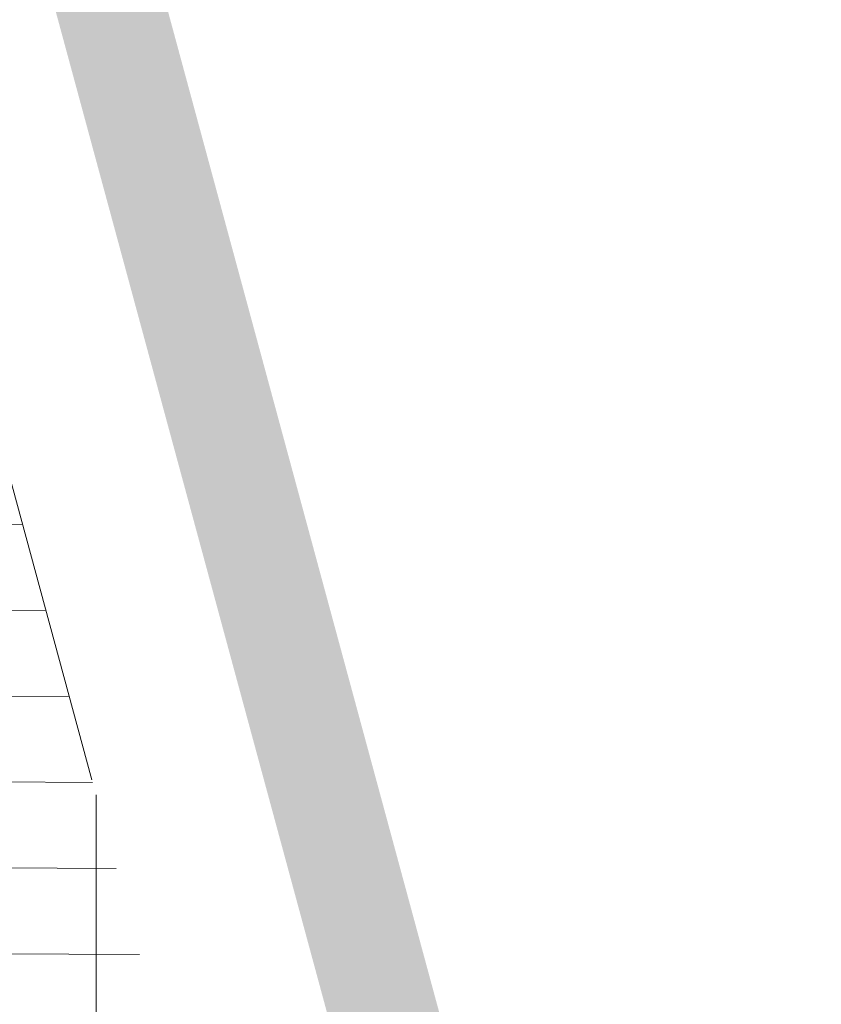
# Model space of a CAD drawing. Header units: metres. Extents: x 6467369 to 7543668, y 5829073 to 6004987.
# Tile 30 of 256: x 7543362.2 to 7543365.16, y 5829590.01 to 5829593.64. Entities that reach past the tile are written whole.
import ezdxf

# ---------------------------------------------------------------- set-up
doc = ezdxf.new("R2010")
doc.units = ezdxf.units.M
for name, pattern in [('1', [0]), ('GDE', [0]), ('HIDDEN', [0.375, 0.25, -0.125]), ('PHANTOM2', [1.25, 0.625, -0.125, 0.125, -0.125, 0.125, -0.125])]:
    doc.linetypes.add(name, pattern=pattern)
for name, color, linetype, lineweight in [('_D-krawędź pobocza', 253, 'HIDDEN', 15), ('_D-kreskowanie jezdni', 254, 'Continuous', 13), ('_D-kreskowanie pobocze', 32, '1', 13), ('_D-kreskowanie zjazd MB', 4, '1', 13), ('_D-linia rozgraniczająca inw.', 6, 'GDE', 18)]:
    doc.layers.add(name, color=color, linetype=linetype, lineweight=lineweight)
pattern_1 = [(0, (0, 0), (0, 0.3175), []), (90, (0, 0), (-0.3175, 1.944126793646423e-17), [])]

msp = doc.modelspace()

# ---------------------------------------------------------------- hatches: boundary and pattern name
at = {"layer": '_D-kreskowanie jezdni', "ltscale": 0.01, "transparency": 33554610}
h = msp.add_hatch(dxfattribs=at)
h.set_pattern_fill('ANSI37', color=256, scale=0.1, angle=45)
h.set_pattern_definition([(90, (0, 0), (-0.3175000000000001, 0), []), (180, (0, 0), (-5.551115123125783e-17, -0.3175), [])])
h.paths.add_polyline_path([(7543286.159759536, 5829849.42901351), (7543281.322915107, 5829848.162152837), (7543322.902057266, 5829689.413944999), (7543322.984831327, 5829689.097926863), (7543323.067655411, 5829688.781785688), (7543323.150546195, 5829688.465525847), (7543323.233520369, 5829688.149151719), (7543323.316594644, 5829687.8326677), (7543323.399785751, 5829687.516078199), (7543323.483110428, 5829687.199387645), (7543323.566585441, 5829686.882600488), (7543323.650227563, 5829686.565721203), (7543323.734053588, 5829686.248754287), (7543323.818080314, 5829685.931704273), (7543323.902324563, 5829685.614575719), (7543323.986803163, 5829685.297373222), (7543324.071532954, 5829684.980101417), (7543324.156530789, 5829684.662764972), (7543324.241813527, 5829684.345368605), (7543324.327398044, 5829684.027917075), (7543324.413301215, 5829683.710415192), (7543324.49953993, 5829683.392867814), (7543324.58613108, 5829683.075279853), (7543324.673091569, 5829682.757656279), (7543324.760438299, 5829682.440002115), (7543324.84818818, 5829682.122322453), (7543324.936358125, 5829681.804622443), (7543325.024965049, 5829681.486907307), (7543325.11402587, 5829681.169182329), (7543325.203557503, 5829680.851452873), (7543325.293576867, 5829680.533724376), (7543325.38410088, 5829680.216002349), (7543325.474087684, 5829679.901987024, 0.01534279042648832), (7543329.270376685, 5829668.071423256), (7543329.271548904, 5829668.068113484), (7543329.382377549, 5829667.756752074), (7543329.493637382, 5829667.445684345), (7543329.605311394, 5829667.134905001), (7543329.717382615, 5829666.824408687), (7543329.829834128, 5829666.514189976), (7543329.942649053, 5829666.204243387), (7543330.055810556, 5829665.894563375), (7543330.169301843, 5829665.585144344), (7543330.28310616, 5829665.27598064), (7543330.397206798, 5829664.967066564), (7543330.51158708, 5829664.658396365), (7543330.626230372, 5829664.349964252), (7543330.741120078, 5829664.041764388), (7543330.856239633, 5829663.733790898), (7543330.971572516, 5829663.42603787), (7543331.087102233, 5829663.118499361), (7543331.202812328, 5829662.81116939), (7543331.318686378, 5829662.504041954), (7543331.434707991, 5829662.19711102), (7543331.550860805, 5829661.890370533), (7543331.66712849, 5829661.583814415), (7543331.783494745, 5829661.277436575), (7543331.899943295, 5829660.9712309), (7543332.016457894, 5829660.665191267), (7543332.133022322, 5829660.359311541), (7543332.249620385, 5829660.053585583), (7543332.366235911, 5829659.748007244), (7543332.482852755, 5829659.442570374), (7543332.599454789, 5829659.137268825), (7543332.716025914, 5829658.832096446), (7543344.43103213, 5829628.164105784), (7543344.523107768, 5829627.923063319), (7543344.615151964, 5829627.682083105), (7543344.707158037, 5829627.441162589), (7543344.79911931, 5829627.200299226), (7543344.89102911, 5829626.959490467), (7543344.982880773, 5829626.718733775), (7543345.074667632, 5829626.478026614), (7543345.166383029, 5829626.237366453), (7543345.25802031, 5829625.996750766), (7543345.349572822, 5829625.756177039), (7543345.441033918, 5829625.515642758), (7543345.532396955, 5829625.275145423), (7543345.623655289, 5829625.034682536), (7543345.714802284, 5829624.794251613), (7543345.805831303, 5829624.553850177), (7543345.89673571, 5829624.313475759), (7543345.987508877, 5829624.073125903), (7543346.124674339, 5829623.709419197), (7543346.305233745, 5829623.229156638), (7543346.485170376, 5829622.748892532), (7543346.664426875, 5829622.268619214), (7543346.842945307, 5829621.788330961), (7543347.020671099, 5829621.308013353), (7543347.152602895, 5829620.94971728), (7543347.153560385, 5829620.947110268, -0.01842288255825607), (7543353.955202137, 5829600.113493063), (7543354.060086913, 5829599.746393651), (7543354.199941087, 5829599.253849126), (7543354.339111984, 5829598.760848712), (7543354.477652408, 5829598.267411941), (7543354.615612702, 5829597.7735675), (7543354.753043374, 5829597.279343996), (7543354.856701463, 5829596.905003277), (7543354.925122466, 5829596.657433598), (7543354.993445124, 5829596.409764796), (7543355.061676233, 5829596.161998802), (7543355.129822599, 5829595.914137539), (7543355.197891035, 5829595.666182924), (7543355.26588836, 5829595.418136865), (7543355.333821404, 5829595.170001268), (7543355.401697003, 5829594.921778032), (7543355.469522, 5829594.673469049), (7543355.537303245, 5829594.425076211), (7543355.605047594, 5829594.176601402), (7543355.672761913, 5829593.928046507), (7543355.740453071, 5829593.679413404), (7543355.808127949, 5829593.430703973), (7543355.875793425, 5829593.181920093), (7543355.943456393, 5829592.933063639), (7543356.011123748, 5829592.684136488), (7543356.07880239, 5829592.435140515), (7543361.923682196, 5829570.930895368), (7543361.99138416, 5829570.681815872), (7543362.059123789, 5829570.43263878), (7543362.126911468, 5829570.183366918), (7543362.194757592, 5829569.934003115), (7543362.262672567, 5829569.684550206), (7543362.330666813, 5829569.435011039), (7543362.39875076, 5829569.185388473), (7543362.466934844, 5829568.935685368), (7543362.535229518, 5829568.68590461), (7543362.603645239, 5829568.436049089), (7543362.672192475, 5829568.186121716), (7543362.740881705, 5829567.936125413), (7543362.809723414, 5829567.686063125), (7543362.878728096, 5829567.435937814), (7543362.947906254, 5829567.185752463), (7543363.017268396, 5829566.935510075), (7543363.08682504, 5829566.685213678), (7543363.156586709, 5829566.43486632), (7543363.226563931, 5829566.184471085), (7543363.296767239, 5829565.934031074), (7543363.367207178, 5829565.683549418), (7543363.437894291, 5829565.433029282), (7543363.50883913, 5829565.18247386), (7543363.580052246, 5829564.931886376), (7543363.651544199, 5829564.68127009), (7543363.72332555, 5829564.430628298), (7543363.795406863, 5829564.179964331), (7543363.867798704, 5829563.929281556), (7543363.940511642, 5829563.678583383), (7543364.012706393, 5829563.430790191, 0.01526036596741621), (7543367.836761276, 5829551.679312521), (7543367.837698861, 5829551.676699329), (7543367.926193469, 5829551.431017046), (7543368.014949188, 5829551.185539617), (7543368.103955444, 5829550.940263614), (7543368.193201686, 5829550.695185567), (7543368.28267739, 5829550.450301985), (7543368.372372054, 5829550.205609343), (7543368.462275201, 5829549.96110409), (7543368.552376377, 5829549.716782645), (7543368.642665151, 5829549.472641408), (7543368.733131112, 5829549.22867675), (7543368.823763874, 5829548.984885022), (7543368.914553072, 5829548.741262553), (7543369.005488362, 5829548.497805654), (7543369.096559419, 5829548.254510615), (7543369.18775594, 5829548.011373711), (7543369.279067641, 5829547.768391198), (7543369.370484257, 5829547.525559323), (7543369.461995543, 5829547.282874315), (7543369.553591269, 5829547.040332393), (7543369.64526123, 5829546.797929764), (7543369.73699523, 5829546.555662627), (7543369.828783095, 5829546.313527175), (7543369.920614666, 5829546.07151959), (7543370.012479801, 5829545.829636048), (7543370.10436837, 5829545.587872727), (7543370.196270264, 5829545.346225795), (7543370.288175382, 5829545.104691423), (7543370.380073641, 5829544.863265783), (7543370.471954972, 5829544.621945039), (7543370.563809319, 5829544.380725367), (7543383.791993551, 5829509.642775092), (7543388.522689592, 5829511.269764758), (7543375.236486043, 5829546.160077), (7543375.144668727, 5829546.401199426), (7543375.052898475, 5829546.642228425), (7543374.961185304, 5829546.883167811), (7543374.869539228, 5829547.124021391), (7543374.777970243, 5829547.364792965), (7543374.686488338, 5829547.605486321), (7543374.595103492, 5829547.846105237), (7543374.503825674, 5829548.086653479), (7543374.412664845, 5829548.3271348), (7543374.321630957, 5829548.567552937), (7543374.230733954, 5829548.807911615), (7543374.092812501, 5829549.173122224), (7543373.91220999, 5829549.652860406), (7543373.732271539, 5829550.132590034), (7543373.553098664, 5829550.612281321), (7543373.374779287, 5829551.091939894), (7543373.197403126, 5829551.57156572), (7543373.021053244, 5829552.051175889), (7543372.845812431, 5829552.530787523), (7543372.671762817, 5829553.010418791), (7543372.542882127, 5829553.368222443), (7543372.541944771, 5829553.370834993, -0.014934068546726), (7543368.884702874, 5829564.584812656), (7543368.743398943, 5829565.067563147), (7543368.743767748, 5829565.067373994), (7543368.635812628, 5829565.43957955), (7543368.494749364, 5829565.930129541), (7543368.354622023, 5829566.421348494), (7543368.215353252, 5829566.913203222), (7543368.076866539, 5829567.405656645), (7543367.939086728, 5829567.89866586), (7543367.801939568, 5829568.39218372), (7543367.665356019, 5829568.886143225), (7543367.561881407, 5829569.262006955), (7543367.493826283, 5829569.509695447), (7543367.425857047, 5829569.757515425), (7543367.357963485, 5829570.005464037), (7543367.290135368, 5829570.253538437), (7543367.222362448, 5829570.501735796), (7543367.154634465, 5829570.75005328), (7543367.086941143, 5829570.99848807), (7543367.01927219, 5829571.247037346), (7543366.9516173, 5829571.495698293), (7543366.883966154, 5829571.744468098), (7543366.816308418, 5829571.993343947), (7543366.74863375, 5829572.242323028), (7543360.903753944, 5829593.746568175), (7543360.836057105, 5829593.995631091), (7543360.768335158, 5829594.244759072), (7543360.700581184, 5829594.493950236), (7543360.632788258, 5829594.743202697), (7543360.564949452, 5829594.992514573), (7543360.497057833, 5829595.241883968), (7543360.429106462, 5829595.49130899), (7543360.361088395, 5829595.740787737), (7543360.292996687, 5829595.990318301), (7543360.224824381, 5829596.239898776), (7543360.156564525, 5829596.489527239), (7543360.088210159, 5829596.739201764), (7543360.019754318, 5829596.988920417), (7543359.951190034, 5829597.238681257), (7543359.882510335, 5829597.488482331), (7543359.81370825, 5829597.738321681), (7543359.744776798, 5829597.988197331), (7543359.675709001, 5829598.238107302), (7543359.606497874, 5829598.4880496), (7543359.537136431, 5829598.738022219), (7543359.467617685, 5829598.988023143), (7543359.397934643, 5829599.238050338), (7543359.328080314, 5829599.48810176), (7543359.258047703, 5829599.73817535), (7543359.187829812, 5829599.988269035), (7543359.117419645, 5829600.238380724), (7543359.0468102, 5829600.48850831), (7543358.975994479, 5829600.738649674), (7543358.904965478, 5829600.988802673), (7543358.834547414, 5829601.23604667, 0.01864047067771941), (7543351.846292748, 5829622.672874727), (7543351.845335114, 5829622.675482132), (7543351.755456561, 5829622.919571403), (7543351.665405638, 5829623.163523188), (7543351.575189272, 5829623.407339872), (7543351.484814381, 5829623.651023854), (7543351.394287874, 5829623.894577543), (7543351.303616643, 5829624.138003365), (7543351.212807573, 5829624.381303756), (7543351.121867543, 5829624.624481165), (7543351.030803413, 5829624.867538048), (7543350.939622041, 5829625.110476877), (7543350.84833027, 5829625.353300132), (7543350.756934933, 5829625.596010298), (7543350.665442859, 5829625.838609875), (7543350.573860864, 5829626.081101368), (7543350.482195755, 5829626.32348729), (7543350.39045433, 5829626.565770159), (7543350.298643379, 5829626.807952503), (7543350.206769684, 5829627.050036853), (7543350.114840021, 5829627.292025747), (7543350.022861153, 5829627.533921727), (7543349.93083984, 5829627.775727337), (7543349.838782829, 5829628.01744513), (7543349.746696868, 5829628.259077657), (7543349.654588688, 5829628.500627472), (7543349.562465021, 5829628.742097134), (7543349.470332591, 5829628.9834892), (7543349.37819811, 5829629.22480623), (7543349.28606829, 5829629.46605078), (7543349.193949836, 5829629.707225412), (7543349.101849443, 5829629.948332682), (7543337.386843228, 5829660.616323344), (7543337.270319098, 5829660.921372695), (7543337.153858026, 5829661.22630515), (7543337.037476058, 5829661.531126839), (7543336.921189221, 5829661.835843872), (7543336.805013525, 5829662.140462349), (7543336.688964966, 5829662.444988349), (7543336.573059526, 5829662.749427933), (7543336.45731317, 5829663.05378714), (7543336.280939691, 5829663.518156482), (7543336.051122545, 5829664.125065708), (7543335.82206999, 5829664.732175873), (7543335.593970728, 5829665.339372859), (7543335.447696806, 5829665.730691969), (7543335.447620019, 5829665.730734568), (7543335.253957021, 5829666.250249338), (7543335.0289156, 5829666.857553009), (7543334.805341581, 5829667.464919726), (7543334.583368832, 5829668.072374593), (7543334.363129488, 5829668.6799462), (7543334.144753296, 5829669.287668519), (7543333.983346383, 5829669.741124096), (7543333.98217357, 5829669.744435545, -0.01492981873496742), (7543330.369961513, 5829680.969474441), (7543330.236662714, 5829681.431869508), (7543330.059783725, 5829682.052681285), (7543329.884569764, 5829682.674480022), (7543329.710896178, 5829683.297216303), (7543329.538638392, 5829683.920838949), (7543329.367672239, 5829684.545293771), (7543329.197874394, 5829685.170521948), (7543329.029124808, 5829685.796450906), (7543328.861307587, 5829686.422990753), (7543328.694315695, 5829687.050016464), (7543328.52806195, 5829687.677325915), (7543328.401287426, 5829688.157612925), (7543328.318315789, 5829688.47248981), (7543328.235426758, 5829688.787524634), (7543328.152603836, 5829689.102713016), (7543328.069830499, 5829689.418050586), (7543327.987090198, 5829689.733532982), (7543327.904366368, 5829690.049155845), (7543327.821642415, 5829690.364914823), (7543327.738901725, 5829690.680805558)])
at = {"layer": '_D-kreskowanie pobocze', "ltscale": 0.01, "transparency": 33554623}
h = msp.add_hatch(dxfattribs=at)
h.set_pattern_fill('NET', color=256, scale=0.1)
h.set_pattern_definition(pattern_1)
h.paths.add_polyline_path([(7543375.937389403, 5829546.426974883), (7543375.845583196, 5829546.668068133), (7543375.753835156, 5829546.909038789), (7543375.662155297, 5829547.149890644), (7543375.570553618, 5829547.390627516), (7543375.479040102, 5829547.631253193), (7543375.387624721, 5829547.871771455), (7543375.296317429, 5829548.112186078), (7543375.205128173, 5829548.352500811), (7543375.114066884, 5829548.5927194), (7543375.023143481, 5829548.832845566), (7543374.932367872, 5829549.072883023), (7543374.841749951, 5829549.312835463), (7543374.751299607, 5829549.552706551), (7543374.661026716, 5829549.792499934), (7543374.570941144, 5829550.032219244), (7543374.481052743, 5829550.271868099), (7543374.391371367, 5829550.511450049), (7543374.301906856, 5829550.750968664), (7543374.212669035, 5829550.990427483), (7543374.123667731, 5829551.229829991), (7543374.034912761, 5829551.469179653), (7543373.946413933, 5829551.708479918), (7543373.858181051, 5829551.947734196), (7543373.770223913, 5829552.186945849), (7543373.682418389, 5829552.42648475), (7543373.59503716, 5829552.665635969), (7543373.50796108, 5829552.904754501), (7543373.421199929, 5829553.143843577), (7543373.33476348, 5829553.382906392), (7543373.248661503, 5829553.621946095), (7543373.162901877, 5829553.860970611, -0.00658835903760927), (7543371.479583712, 5829558.764693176), (7543372.138758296, 5829559.865748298), (7543371.813068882, 5829560.781841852), (7543370.660324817, 5829558.856350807, 0.007022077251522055), (7543372.456802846, 5829553.60813834), (7543372.542882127, 5829553.368222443), (7543372.629296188, 5829553.12831632), (7543372.716035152, 5829552.888416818), (7543372.803089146, 5829552.648520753), (7543372.890448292, 5829552.408624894), (7543372.978102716, 5829552.168725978), (7543373.066042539, 5829551.9288207), (7543373.154257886, 5829551.688905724), (7543373.242738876, 5829551.448977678), (7543373.331475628, 5829551.209033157), (7543373.420458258, 5829550.969068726), (7543373.50967688, 5829550.729080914), (7543373.599121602, 5829550.489066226), (7543373.688782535, 5829550.24902114), (7543373.778649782, 5829550.008942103), (7543373.868713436, 5829549.768825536), (7543373.958963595, 5829549.528667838), (7543374.049390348, 5829549.288465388), (7543374.139983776, 5829549.048214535), (7543374.230733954, 5829548.807911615), (7543374.321630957, 5829548.567552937), (7543374.412664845, 5829548.3271348), (7543374.503825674, 5829548.086653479), (7543374.595103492, 5829547.846105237), (7543374.686488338, 5829547.605486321), (7543374.777970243, 5829547.364792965), (7543374.869539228, 5829547.124021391), (7543374.961185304, 5829546.883167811), (7543375.052898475, 5829546.642228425), (7543375.144668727, 5829546.401199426), (7543375.236486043, 5829546.160077), (7543392.214020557, 5829501.576123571), (7543392.328803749, 5829501.27470174), (7543392.443566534, 5829500.973364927), (7543392.558319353, 5829500.67211711), (7543392.673072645, 5829500.370962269), (7543392.787836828, 5829500.06990438), (7543392.90262232, 5829499.76894742), (7543393.017439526, 5829499.468095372), (7543393.132298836, 5829499.167352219), (7543393.247210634, 5829498.86672195), (7543393.362185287, 5829498.566208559), (7543393.477233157, 5829498.265816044), (7543393.592364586, 5829497.965548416), (7543393.707589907, 5829497.665409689), (7543393.822919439, 5829497.365403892), (7543393.938363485, 5829497.065535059), (7543394.05393234, 5829496.765807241), (7543394.169636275, 5829496.466224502), (7543394.285485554, 5829496.166790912), (7543394.401490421, 5829495.867510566), (7543394.517661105, 5829495.568387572), (7543394.63400782, 5829495.269426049), (7543394.750540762, 5829494.970630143), (7543394.867270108, 5829494.672004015), (7543394.984206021, 5829494.373551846), (7543395.101358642, 5829494.07527784), (7543395.218738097, 5829493.777186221), (7543395.336354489, 5829493.479281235), (7543395.454217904, 5829493.181567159), (7543395.572338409, 5829492.884048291), (7543395.690726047, 5829492.586728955), (7543395.809390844, 5829492.289613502, 0.004998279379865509), (7543398.073473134, 5829486.78958603), (7543400.036642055, 5829486.009607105), (7543400.239929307, 5829486.098307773), (7543399.878266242, 5829486.879557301), (7543398.642061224, 5829487.370709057, -0.004733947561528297), (7543396.505894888, 5829492.567789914), (7543396.387374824, 5829492.864542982), (7543396.269271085, 5829493.161149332), (7543396.151558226, 5829493.457640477), (7543396.033953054, 5829493.754701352), (7543395.916584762, 5829494.051977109), (7543395.799443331, 5829494.349463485), (7543395.682518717, 5829494.647156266), (7543395.565800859, 5829494.945051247), (7543395.449279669, 5829495.243144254), (7543395.332945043, 5829495.541431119), (7543395.216786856, 5829495.839907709), (7543395.100794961, 5829496.138569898), (7543394.984959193, 5829496.437413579), (7543394.869269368, 5829496.736434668), (7543394.753715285, 5829497.035629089), (7543394.638286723, 5829497.334992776), (7543394.522973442, 5829497.634521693), (7543394.40776519, 5829497.934211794), (7543394.292651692, 5829498.234059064), (7543394.177622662, 5829498.53405948), (7543394.062667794, 5829498.834209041), (7543393.947776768, 5829499.134503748), (7543393.83293925, 5829499.434939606), (7543393.718144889, 5829499.735512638), (7543393.603383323, 5829500.036218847), (7543393.488644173, 5829500.337054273), (7543393.373917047, 5829500.638014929), (7543393.259191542, 5829500.939096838), (7543393.144457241, 5829501.240296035), (7543393.029703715, 5829501.541608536), (7543392.914922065, 5829501.843026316)])
h.paths.add_polyline_path([(7543352.368798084, 5829623.423790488), (7543352.278386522, 5829623.668134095), (7543352.187823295, 5829623.912325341), (7543352.097115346, 5829624.156366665), (7543352.006269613, 5829624.400260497), (7543351.915293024, 5829624.644009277), (7543351.824192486, 5829624.887615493), (7543351.732974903, 5829625.131081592), (7543351.641647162, 5829625.374410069), (7543351.550216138, 5829625.617603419), (7543351.4586887, 5829625.860664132), (7543351.367071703, 5829626.103594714), (7543351.27537199, 5829626.346397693), (7543351.183596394, 5829626.589075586), (7543351.091751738, 5829626.831630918), (7543350.999844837, 5829627.074066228), (7543350.907882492, 5829627.316384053), (7543350.815871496, 5829627.558586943), (7543350.723818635, 5829627.800677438), (7543350.631730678, 5829628.042658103), (7543350.539614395, 5829628.284531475), (7543350.447476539, 5829628.526300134), (7543350.355323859, 5829628.76796662), (7543350.263163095, 5829629.009533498), (7543350.171000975, 5829629.251003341), (7543350.078844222, 5829629.492378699), (7543349.986699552, 5829629.73366213), (7543349.894573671, 5829629.974856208), (7543349.80247204, 5829630.215966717), (7543338.554588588, 5829659.661105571), (7543338.839836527, 5829660.450421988), (7543338.427254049, 5829661.515460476), (7543337.754498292, 5829659.653861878), (7543349.101849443, 5829629.948332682), (7543349.193949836, 5829629.707225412), (7543349.28606829, 5829629.46605078), (7543349.37819811, 5829629.22480623), (7543349.470332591, 5829628.9834892), (7543349.562465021, 5829628.742097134), (7543349.654588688, 5829628.500627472), (7543349.746696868, 5829628.259077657), (7543349.838782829, 5829628.01744513), (7543349.93083984, 5829627.775727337), (7543350.022861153, 5829627.533921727), (7543350.114840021, 5829627.292025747), (7543350.206769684, 5829627.050036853), (7543350.298643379, 5829626.807952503), (7543350.39045433, 5829626.565770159), (7543350.482195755, 5829626.32348729), (7543350.573860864, 5829626.081101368), (7543350.665442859, 5829625.838609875), (7543350.756934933, 5829625.596010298), (7543350.84833027, 5829625.353300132), (7543350.939622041, 5829625.110476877), (7543351.030803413, 5829624.867538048), (7543351.121867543, 5829624.624481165), (7543351.212807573, 5829624.381303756), (7543351.303616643, 5829624.138003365), (7543351.394287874, 5829623.894577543), (7543351.484814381, 5829623.651023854), (7543351.575189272, 5829623.407339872), (7543351.665405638, 5829623.163523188), (7543351.755456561, 5829622.919571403), (7543351.845335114, 5829622.675482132), (7543351.935034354, 5829622.431253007, -0.01821006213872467), (7543358.762239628, 5829601.489134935), (7543358.833716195, 5829601.238965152), (7543358.904965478, 5829600.988802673), (7543358.975994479, 5829600.738649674), (7543359.0468102, 5829600.48850831), (7543359.117419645, 5829600.238380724), (7543359.187829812, 5829599.988269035), (7543359.258047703, 5829599.73817535), (7543359.328080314, 5829599.48810176), (7543359.397934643, 5829599.238050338), (7543359.467617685, 5829598.988023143), (7543359.537136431, 5829598.738022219), (7543359.606497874, 5829598.4880496), (7543359.675709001, 5829598.238107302), (7543359.744776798, 5829597.988197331), (7543359.81370825, 5829597.738321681), (7543359.882510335, 5829597.488482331), (7543359.951190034, 5829597.238681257), (7543360.019754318, 5829596.988920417), (7543360.088210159, 5829596.739201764), (7543360.156564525, 5829596.489527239), (7543360.224824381, 5829596.239898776), (7543360.292996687, 5829595.990318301), (7543360.361088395, 5829595.740787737), (7543360.429106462, 5829595.49130899), (7543360.497057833, 5829595.241883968), (7543360.564949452, 5829594.992514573), (7543360.632788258, 5829594.743202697), (7543360.700581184, 5829594.493950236), (7543360.768335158, 5829594.244759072), (7543360.836057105, 5829593.995631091), (7543360.903753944, 5829593.746568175), (7543366.74863375, 5829572.242323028), (7543366.816308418, 5829571.993343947), (7543366.883966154, 5829571.744468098), (7543366.9516173, 5829571.495698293), (7543367.01927219, 5829571.247037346), (7543367.086941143, 5829570.99848807), (7543367.154634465, 5829570.75005328), (7543367.222362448, 5829570.501735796), (7543367.290135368, 5829570.253538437), (7543367.357963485, 5829570.005464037), (7543367.425857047, 5829569.757515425), (7543367.493826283, 5829569.509695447), (7543367.561881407, 5829569.262006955), (7543367.630032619, 5829569.014452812), (7543367.698290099, 5829568.767035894), (7543367.766664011, 5829568.519759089), (7543367.835164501, 5829568.272625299), (7543367.903801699, 5829568.025637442), (7543367.972585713, 5829567.778798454), (7543368.041526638, 5829567.532111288), (7543368.110634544, 5829567.285578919), (7543368.179919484, 5829567.039204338), (7543368.249391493, 5829566.792990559), (7543368.319060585, 5829566.546940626), (7543368.38893675, 5829566.301057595), (7543368.459029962, 5829566.055344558), (7543368.52935017, 5829565.80980463), (7543368.599907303, 5829565.564440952), (7543368.670711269, 5829565.319256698), (7543368.741771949, 5829565.074255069), (7543368.743778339, 5829565.067368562), (7543370.653639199, 5829564.087831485), (7543370.291889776, 5829565.116258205), (7543369.373771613, 5829565.58714632), (7543369.250252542, 5829566.016686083), (7543369.180151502, 5829566.261460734), (7543369.110370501, 5829566.506077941), (7543369.040690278, 5829566.751270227), (7543368.971207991, 5829566.996659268), (7543368.901913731, 5829567.242242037), (7543368.832797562, 5829567.488015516), (7543368.763849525, 5829567.733976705), (7543368.69505964, 5829567.980122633), (7543368.6264179, 5829568.226450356), (7543368.557914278, 5829568.472956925), (7543368.489538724, 5829568.719639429), (7543368.421281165, 5829568.966494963), (7543368.353131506, 5829569.213520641), (7543368.285079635, 5829569.460713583), (7543368.217115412, 5829569.708070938), (7543368.149228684, 5829569.955589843), (7543368.081409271, 5829570.20326746), (7543368.01364698, 5829570.451100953), (7543367.945931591, 5829570.699087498), (7543367.878252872, 5829570.947224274), (7543367.810600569, 5829571.195508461), (7543367.742964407, 5829571.443937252), (7543367.675334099, 5829571.69250783), (7543367.607699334, 5829571.941217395), (7543367.540049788, 5829572.190063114), (7543367.472376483, 5829572.439037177), (7543361.627495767, 5829593.943285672), (7543361.559793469, 5829594.19236867), (7543361.492060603, 5829594.441536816), (7543361.424290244, 5829594.69078823), (7543361.356475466, 5829594.940121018), (7543361.288609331, 5829595.189533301), (7543361.2206849, 5829595.439023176), (7543361.152695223, 5829595.688588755), (7543361.084633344, 5829595.938228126), (7543361.016492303, 5829596.187939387), (7543360.948265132, 5829596.437720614), (7543360.87994486, 5829596.687569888), (7543360.811524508, 5829596.937485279), (7543360.742997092, 5829597.187464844), (7543360.674355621, 5829597.437506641), (7543360.605593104, 5829597.687608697), (7543360.536702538, 5829597.937769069), (7543360.46767692, 5829598.187985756), (7543360.398509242, 5829598.438256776), (7543360.329192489, 5829598.688580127), (7543360.259719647, 5829598.938953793), (7543360.190083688, 5829599.189375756), (7543360.120277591, 5829599.439843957), (7543360.050294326, 5829599.690356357), (7543359.980126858, 5829599.940910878), (7543359.909768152, 5829600.191505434), (7543359.839211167, 5829600.442137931), (7543359.768448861, 5829600.692806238), (7543359.697474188, 5829600.943508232), (7543359.6262801, 5829601.194241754), (7543359.554859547, 5829601.445004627), (7543359.483295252, 5829601.695481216, 0.01821006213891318), (7543352.639053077, 5829622.689821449), (7543352.549138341, 5829622.93463656), (7543352.459051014, 5829623.179292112)])
h = msp.add_hatch(dxfattribs=at)
h.set_pattern_fill('NET', color=256, scale=0.1)
h.set_pattern_definition(pattern_1)
h.paths.add_polyline_path([(7543363.08682504, 5829566.685213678), (7543363.017268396, 5829566.935510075), (7543362.947906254, 5829567.185752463), (7543362.878728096, 5829567.435937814), (7543362.809723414, 5829567.686063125), (7543362.740881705, 5829567.936125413), (7543362.672192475, 5829568.186121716), (7543362.603645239, 5829568.436049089), (7543362.535229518, 5829568.68590461), (7543362.466934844, 5829568.935685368), (7543362.39875076, 5829569.185388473), (7543362.330666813, 5829569.435011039), (7543362.262672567, 5829569.684550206), (7543362.194757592, 5829569.934003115), (7543362.126911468, 5829570.183366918), (7543362.059123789, 5829570.43263878), (7543361.99138416, 5829570.681815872), (7543361.923682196, 5829570.930895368), (7543356.07880239, 5829592.435140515), (7543356.011123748, 5829592.684136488), (7543355.943456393, 5829592.933063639), (7543355.875793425, 5829593.181920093), (7543355.808127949, 5829593.430703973), (7543355.740453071, 5829593.679413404), (7543355.672761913, 5829593.928046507), (7543355.605047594, 5829594.176601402), (7543355.537303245, 5829594.425076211), (7543355.469522, 5829594.673469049), (7543355.401697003, 5829594.921778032), (7543355.333821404, 5829595.170001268), (7543355.26588836, 5829595.418136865), (7543355.197891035, 5829595.666182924), (7543355.129822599, 5829595.914137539), (7543355.061676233, 5829596.161998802), (7543354.993445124, 5829596.409764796), (7543354.925122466, 5829596.657433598), (7543354.856701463, 5829596.905003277), (7543354.788175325, 5829597.152471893), (7543354.719537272, 5829597.399837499), (7543354.650780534, 5829597.647098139), (7543354.581898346, 5829597.894251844), (7543354.512883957, 5829598.141296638), (7543354.443730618, 5829598.388230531), (7543354.374431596, 5829598.635051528), (7543354.304980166, 5829598.881757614), (7543354.23536961, 5829599.128346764), (7543354.16559322, 5829599.374816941), (7543354.0956443, 5829599.621166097), (7543354.025516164, 5829599.867392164), (7543353.955202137, 5829600.113493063, 0.01821006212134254), (7543347.240843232, 5829620.709460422), (7543347.152602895, 5829620.94971728), (7543347.064138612, 5829621.189965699), (7543346.975457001, 5829621.430207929), (7543346.886564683, 5829621.670446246), (7543346.797468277, 5829621.910682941), (7543346.708174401, 5829622.150920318), (7543346.618689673, 5829622.391160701), (7543346.529020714, 5829622.63140643), (7543346.439174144, 5829622.871659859), (7543346.349156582, 5829623.111923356), (7543346.258974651, 5829623.352199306), (7543346.168634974, 5829623.592490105), (7543346.078144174, 5829623.832798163), (7543345.987508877, 5829624.073125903), (7543345.89673571, 5829624.313475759), (7543345.805831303, 5829624.553850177), (7543345.714802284, 5829624.794251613), (7543345.623655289, 5829625.034682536), (7543345.532396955, 5829625.275145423), (7543345.441033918, 5829625.515642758), (7543345.349572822, 5829625.756177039), (7543345.25802031, 5829625.996750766), (7543345.166383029, 5829626.237366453), (7543345.074667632, 5829626.478026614), (7543344.982880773, 5829626.718733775), (7543344.89102911, 5829626.959490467), (7543344.79911931, 5829627.200299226), (7543344.707158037, 5829627.441162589), (7543344.615151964, 5829627.682083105), (7543344.523107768, 5829627.923063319), (7543344.43103213, 5829628.164105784), (7543344.268288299, 5829628.590142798), (7543342.331775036, 5829629.456119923), (7543341.164070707, 5829629.010063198), (7543341.431704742, 5829628.309440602), (7543342.309201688, 5829628.644639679), (7543343.678684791, 5829628.032229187), (7543344.098421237, 5829626.932862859), (7543344.190293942, 5829626.692151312), (7543344.282101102, 5829626.451511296), (7543344.373836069, 5829626.210940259), (7543344.465492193, 5829625.970435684), (7543344.557062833, 5829625.729995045), (7543344.64854135, 5829625.489615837), (7543344.739921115, 5829625.249295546), (7543344.831195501, 5829625.009031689), (7543344.922357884, 5829624.768821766), (7543345.01340165, 5829624.528663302), (7543345.104320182, 5829624.28855384), (7543345.195106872, 5829624.048490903), (7543345.285755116, 5829623.808472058), (7543345.376258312, 5829623.568494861), (7543345.46660986, 5829623.328556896), (7543345.556803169, 5829623.088655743), (7543345.646831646, 5829622.848789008), (7543345.736688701, 5829622.608954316), (7543345.82636775, 5829622.369149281), (7543345.915862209, 5829622.129371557), (7543346.005165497, 5829621.889618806), (7543346.094271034, 5829621.649888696), (7543346.183172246, 5829621.410178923), (7543346.271862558, 5829621.170487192), (7543346.360335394, 5829620.930811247), (7543346.448584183, 5829620.691148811), (7543346.536714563, 5829620.451191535, -0.01821006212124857), (7543353.234058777, 5829599.907453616), (7543353.304201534, 5829599.661953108), (7543353.374164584, 5829599.416307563), (7543353.443954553, 5829599.170519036), (7543353.513578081, 5829598.924589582), (7543353.58304182, 5829598.67852124), (7543353.652352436, 5829598.432316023), (7543353.721516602, 5829598.185975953), (7543353.790541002, 5829597.939503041), (7543353.859432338, 5829597.692899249), (7543353.928197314, 5829597.446166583), (7543353.996842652, 5829597.199306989), (7543354.065375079, 5829596.952322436), (7543354.133801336, 5829596.705214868), (7543354.202128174, 5829596.457986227), (7543354.270362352, 5829596.21063844), (7543354.338510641, 5829595.963173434), (7543354.406579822, 5829595.715593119), (7543354.474576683, 5829595.467899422), (7543354.542508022, 5829595.220094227), (7543354.61038065, 5829594.972179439), (7543354.678201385, 5829594.724156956), (7543354.74597705, 5829594.476028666), (7543354.813714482, 5829594.227796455), (7543354.881420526, 5829593.979462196), (7543354.949102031, 5829593.731027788), (7543355.016765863, 5829593.482495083), (7543355.084418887, 5829593.233865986), (7543355.15206798, 5829592.985142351), (7543355.219720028, 5829592.736326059), (7543355.287381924, 5829592.487418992), (7543355.355059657, 5829592.238426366), (7543361.199940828, 5829570.734176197), (7543361.267650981, 5829570.485066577), (7543361.335406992, 5829570.235829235), (7543361.403219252, 5829569.986467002), (7543361.471098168, 5829569.736982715), (7543361.539054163, 5829569.487379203), (7543361.607097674, 5829569.23765932), (7543361.675239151, 5829568.987825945), (7543361.743489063, 5829568.737881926), (7543361.811857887, 5829568.487830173), (7543361.880356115, 5829568.237673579), (7543361.948994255, 5829567.987415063), (7543362.017782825, 5829567.737057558), (7543362.086732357, 5829567.48660403), (7543362.155853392, 5829567.236057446), (7543362.225156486, 5829566.985420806), (7543362.294652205, 5829566.734697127), (7543362.364351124, 5829566.483889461), (7543362.434263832, 5829566.233000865), (7543362.504400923, 5829565.982034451), (7543362.574773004, 5829565.730993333), (7543362.645390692, 5829565.479880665), (7543362.716264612, 5829565.228699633), (7543362.787405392, 5829564.977453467), (7543362.858823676, 5829564.726145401), (7543362.930422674, 5829564.475153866), (7543363.002423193, 5829564.223746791), (7543363.074733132, 5829563.972287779), (7543363.147363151, 5829563.720780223), (7543363.220323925, 5829563.469227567), (7543363.293626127, 5829563.217633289), (7543363.367279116, 5829562.966005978, 0.01461486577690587), (7543367.04353843, 5829551.669307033), (7543367.131919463, 5829551.422975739), (7543367.220726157, 5829551.17642703), (7543367.309784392, 5829550.930112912), (7543367.39908349, 5829550.684029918), (7543367.4886128, 5829550.438174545), (7543367.578361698, 5829550.192543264), (7543367.668448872, 5829549.946780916), (7543367.758600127, 5829549.701601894), (7543367.848939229, 5829549.456636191), (7543367.939455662, 5829549.211880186), (7543368.030138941, 5829548.967330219), (7543368.120978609, 5829548.722982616), (7543368.211964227, 5829548.478833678), (7543368.303085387, 5829548.234879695), (7543368.394331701, 5829547.991116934), (7543368.485692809, 5829547.747541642), (7543368.577158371, 5829547.504150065), (7543368.668718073, 5829547.26093842), (7543368.760361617, 5829547.017902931), (7543368.852078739, 5829546.775039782), (7543368.943859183, 5829546.532345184), (7543369.035692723, 5829546.289815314), (7543369.127569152, 5829546.047446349), (7543369.219478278, 5829545.805234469), (7543369.311409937, 5829545.563175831), (7543369.403353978, 5829545.321266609), (7543369.495300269, 5829545.07950297), (7543369.587238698, 5829544.837881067), (7543369.679159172, 5829544.596397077), (7543369.771051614, 5829544.355047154), (7543369.862907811, 5829544.113822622), (7543383.082389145, 5829509.398726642), (7543383.791993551, 5829509.642775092), (7543370.563809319, 5829544.380725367), (7543370.471954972, 5829544.621945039), (7543370.380073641, 5829544.863265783), (7543370.288175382, 5829545.104691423), (7543370.196270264, 5829545.346225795), (7543370.10436837, 5829545.587872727), (7543370.012479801, 5829545.829636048), (7543369.920614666, 5829546.07151959), (7543369.828783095, 5829546.313527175), (7543369.73699523, 5829546.555662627), (7543369.64526123, 5829546.797929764), (7543369.553591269, 5829547.040332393), (7543369.461995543, 5829547.282874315), (7543369.370484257, 5829547.525559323), (7543369.279067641, 5829547.768391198), (7543369.18775594, 5829548.011373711), (7543369.096559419, 5829548.254510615), (7543369.005488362, 5829548.497805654), (7543368.914553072, 5829548.741262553), (7543368.823763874, 5829548.984885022), (7543368.733131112, 5829549.22867675), (7543368.642665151, 5829549.472641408), (7543368.552376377, 5829549.716782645), (7543368.462275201, 5829549.96110409), (7543368.372372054, 5829550.205609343), (7543368.28267739, 5829550.450301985), (7543368.193201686, 5829550.695185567), (7543368.103955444, 5829550.940263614), (7543368.014949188, 5829551.185539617), (7543367.926193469, 5829551.431017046), (7543367.837698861, 5829551.676699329), (7543367.749475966, 5829551.922589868, -0.01461486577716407), (7543364.086943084, 5829563.177154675), (7543364.013556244, 5829563.427873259), (7543363.940511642, 5829563.678583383), (7543363.867798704, 5829563.929281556), (7543363.795406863, 5829564.179964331), (7543363.72332555, 5829564.430628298), (7543363.651544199, 5829564.68127009), (7543363.580052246, 5829564.931886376), (7543363.50883913, 5829565.18247386), (7543363.437894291, 5829565.433029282), (7543363.367207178, 5829565.683549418), (7543363.296767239, 5829565.934031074), (7543363.226563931, 5829566.184471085), (7543363.156586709, 5829566.43486632)])
h.paths.add_polyline_path([(7543405.299581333, 5829459.971536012), (7543405.152023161, 5829460.258438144), (7543405.004435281, 5829460.545422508), (7543404.856827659, 5829460.832494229), (7543404.709210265, 5829461.119658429), (7543404.561593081, 5829461.406920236), (7543404.413986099, 5829461.694284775), (7543404.266399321, 5829461.981757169), (7543404.118842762, 5829462.269342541), (7543403.971326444, 5829462.55704601), (7543403.823860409, 5829462.844872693), (7543403.676454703, 5829463.132827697), (7543403.529119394, 5829463.420916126), (7543403.381864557, 5829463.709143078), (7543403.234700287, 5829463.997513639), (7543403.087636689, 5829464.286032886), (7543402.940683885, 5829464.574705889), (7543402.793852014, 5829464.863537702), (7543402.647151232, 5829465.152533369), (7543402.500591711, 5829465.44169792), (7543402.35418364, 5829465.73103637), (7543402.207937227, 5829466.020553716), (7543402.061862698, 5829466.310254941), (7543401.915970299, 5829466.600145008), (7543401.770270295, 5829466.890228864), (7543401.62477297, 5829467.18051143), (7543401.479488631, 5829467.470997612), (7543401.334427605, 5829467.761692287), (7543401.189600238, 5829468.052600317), (7543401.045016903, 5829468.34372653), (7543400.900687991, 5829468.635075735), (7543400.756623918, 5829468.926652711, -0.01946782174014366), (7543391.167017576, 5829490.432634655), (7543391.046390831, 5829490.734662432), (7543390.926110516, 5829491.036735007), (7543390.806166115, 5829491.338847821), (7543390.686547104, 5829491.64099636), (7543390.567242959, 5829491.943176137), (7543390.44824315, 5829492.245382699), (7543390.329537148, 5829492.547611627), (7543390.211114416, 5829492.849858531), (7543390.092964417, 5829493.15211905), (7543389.975076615, 5829493.454388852), (7543389.857440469, 5829493.756663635), (7543389.740045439, 5829494.05893912), (7543389.622880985, 5829494.361211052), (7543389.505936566, 5829494.663475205), (7543389.389201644, 5829494.965727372), (7543389.272665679, 5829495.267963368), (7543389.156318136, 5829495.570179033), (7543389.040148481, 5829495.872370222), (7543388.92414618, 5829496.174532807), (7543388.808300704, 5829496.476662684), (7543388.692601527, 5829496.778755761), (7543388.577038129, 5829497.080807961), (7543388.46159999, 5829497.382815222), (7543388.346276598, 5829497.684773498), (7543388.231057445, 5829497.98667875), (7543388.115932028, 5829498.288526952), (7543388.00088985, 5829498.590314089), (7543387.885920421, 5829498.892036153), (7543387.771013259, 5829499.193689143), (7543387.656157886, 5829499.495269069), (7543387.541343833, 5829499.796771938), (7543383.791993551, 5829509.642775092), (7543383.082389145, 5829509.398726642), (7543386.840443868, 5829499.52986514), (7543386.955267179, 5829499.22833796), (7543387.070141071, 5829498.926709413), (7543387.18507602, 5829498.62498349), (7543387.300082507, 5829498.323164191), (7543387.415171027, 5829498.021255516), (7543387.530352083, 5829497.71926148), (7543387.645636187, 5829497.417186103), (7543387.761033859, 5829497.115033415), (7543387.876555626, 5829496.812807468), (7543387.992212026, 5829496.510512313), (7543388.108013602, 5829496.208152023), (7543388.223970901, 5829495.905730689), (7543388.340094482, 5829495.603252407), (7543388.456394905, 5829495.300721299), (7543388.57288274, 5829494.998141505), (7543388.689568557, 5829494.695517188), (7543388.806462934, 5829494.392852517), (7543388.923576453, 5829494.090151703), (7543389.040919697, 5829493.787418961), (7543389.158503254, 5829493.484658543), (7543389.276337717, 5829493.181874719), (7543389.394433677, 5829492.879071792), (7543389.512801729, 5829492.576254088), (7543389.631452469, 5829492.273425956), (7543389.750396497, 5829491.970591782), (7543389.869644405, 5829491.667755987), (7543389.989206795, 5829491.364923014), (7543390.109094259, 5829491.062097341), (7543390.229177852, 5829490.759633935), (7543390.349742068, 5829490.456848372), (7543390.470661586, 5829490.154087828, 0.01946782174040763), (7543400.084220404, 5829468.594427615), (7543400.228457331, 5829468.302500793), (7543400.373126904, 5829468.010463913), (7543400.518202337, 5829467.71834763), (7543400.663343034, 5829467.426810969), (7543400.808706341, 5829467.135511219), (7543400.954281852, 5829466.84444349), (7543401.100059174, 5829466.553602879), (7543401.246027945, 5829466.262984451), (7543401.392177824, 5829465.972583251), (7543401.538498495, 5829465.682394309), (7543401.684979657, 5829465.392412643), (7543401.831611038, 5829465.102633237), (7543401.978382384, 5829464.813051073), (7543402.125283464, 5829464.523661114), (7543402.272304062, 5829464.234458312), (7543402.419433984, 5829463.945437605), (7543402.566663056, 5829463.656593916), (7543402.713981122, 5829463.367922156), (7543402.861378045, 5829463.079417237), (7543403.008843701, 5829462.791074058), (7543403.156367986, 5829462.502887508), (7543403.303940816, 5829462.214852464), (7543403.451552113, 5829461.926963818), (7543403.599191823, 5829461.639216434), (7543403.746849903, 5829461.351605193), (7543403.894516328, 5829461.064124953), (7543404.042181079, 5829460.776770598), (7543404.189834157, 5829460.489536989), (7543404.337465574, 5829460.202418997), (7543404.48506535, 5829459.915411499), (7543404.632625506, 5829459.628505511), (7543442.71094749, 5829385.592643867), (7543442.828947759, 5829385.363212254), (7543442.946890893, 5829385.133872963), (7543443.064769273, 5829384.904622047), (7543443.182575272, 5829384.675455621), (7543443.300301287, 5829384.446369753), (7543443.417939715, 5829384.217360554), (7543443.535482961, 5829383.988424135), (7543443.65292344, 5829383.759556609), (7543443.770253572, 5829383.530754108), (7543443.887465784, 5829383.30201277), (7543444.004552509, 5829383.073328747), (7543444.121506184, 5829382.844698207), (7543444.23831926, 5829382.616117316), (7543444.354984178, 5829382.387582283), (7543444.471493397, 5829382.159089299), (7543444.587839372, 5829381.930634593), (7543444.70401457, 5829381.702214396), (7543444.820011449, 5829381.473824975), (7543444.935822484, 5829381.245462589), (7543445.051440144, 5829381.017123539), (7543445.166856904, 5829380.788804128), (7543445.282065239, 5829380.560500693), (7543445.397057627, 5829380.332209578), (7543445.511826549, 5829380.103927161), (7543445.626364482, 5829379.875649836), (7543445.740663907, 5829379.647374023), (7543445.854717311, 5829379.419096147), (7543445.968517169, 5829379.1908127), (7543446.082055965, 5829378.962520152), (7543446.19532618, 5829378.734215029), (7543446.308493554, 5829378.505543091, -0.007649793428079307), (7543449.549679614, 5829371.687151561), (7543450.250869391, 5829371.957176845, 0.007695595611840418), (7543446.980852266, 5829378.837858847), (7543446.867515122, 5829379.066874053), (7543446.75391226, 5829379.295850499), (7543446.640051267, 5829379.524791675), (7543446.525939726, 5829379.753701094), (7543446.411585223, 5829379.982582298), (7543446.296995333, 5829380.211438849), (7543446.182177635, 5829380.440274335), (7543446.067139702, 5829380.669092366), (7543445.95188911, 5829380.897896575), (7543445.836433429, 5829381.126690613), (7543445.720780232, 5829381.355478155), (7543445.604937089, 5829381.584262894), (7543445.488911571, 5829381.813048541), (7543445.372711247, 5829382.041838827), (7543445.256343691, 5829382.270637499), (7543445.139816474, 5829382.499448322), (7543445.02313717, 5829382.728275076), (7543444.906313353, 5829382.957121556), (7543444.789352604, 5829383.185991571), (7543444.672262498, 5829383.414888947), (7543444.555050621, 5829383.643817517), (7543444.437724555, 5829383.872781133), (7543444.320291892, 5829384.101783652), (7543444.202760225, 5829384.330828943), (7543444.085137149, 5829384.55992089), (7543443.967430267, 5829384.789063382), (7543443.849647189, 5829385.018260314), (7543443.731795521, 5829385.247515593), (7543443.613882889, 5829385.476833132), (7543443.49591691, 5829385.706216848), (7543443.377905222, 5829385.935670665)])
h.paths.add_polyline_path([(7543410.412911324, 5829462.601432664), (7543410.265404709, 5829462.888234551), (7543410.117959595, 5829463.174941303), (7543409.970585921, 5829463.46155802), (7543409.823293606, 5829463.748089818), (7543409.676092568, 5829464.034541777), (7543409.528992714, 5829464.320918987), (7543409.382003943, 5829464.607226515), (7543409.235136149, 5829464.893469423), (7543409.088399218, 5829465.179652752), (7543408.941803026, 5829465.465781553), (7543408.795357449, 5829465.751860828), (7543408.649072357, 5829466.037895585), (7543408.502957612, 5829466.323890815), (7543408.357023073, 5829466.609851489), (7543408.211278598, 5829466.895782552), (7543408.065734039, 5829467.181688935), (7543407.920399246, 5829467.467575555), (7543407.775284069, 5829467.753447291), (7543407.630398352, 5829468.039309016), (7543407.48575194, 5829468.325165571), (7543407.341354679, 5829468.611021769), (7543407.197216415, 5829468.896882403), (7543407.05334699, 5829469.182752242), (7543406.909756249, 5829469.468636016), (7543406.766454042, 5829469.754538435), (7543406.623450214, 5829470.040464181), (7543406.480754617, 5829470.326417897), (7543406.338377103, 5829470.612404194), (7543406.196160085, 5829470.898765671), (7543406.054442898, 5829471.18484269), (7543405.913071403, 5829471.470969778, -0.00874113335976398), (7543401.485681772, 5829480.85359905), (7543402.022734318, 5829482.239248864), (7543401.71063289, 5829482.921354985), (7543401.43636068, 5829482.80168133), (7543400.672952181, 5829480.832010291, 0.00900507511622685), (7543405.240491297, 5829471.139102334), (7543405.382212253, 5829470.852267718), (7543405.524270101, 5829470.565503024), (7543405.666654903, 5829470.278803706), (7543405.809356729, 5829469.992165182), (7543405.952365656, 5829469.705582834), (7543406.095671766, 5829469.419052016), (7543406.239265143, 5829469.132568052), (7543406.383135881, 5829468.846126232), (7543406.527274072, 5829468.559721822), (7543406.671669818, 5829468.273350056), (7543406.816313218, 5829467.987006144), (7543406.961194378, 5829467.700685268), (7543407.106303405, 5829467.414382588), (7543407.25163041, 5829467.128093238), (7543407.397165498, 5829466.841812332), (7543407.542898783, 5829466.55553496), (7543407.688820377, 5829466.269256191), (7543407.834920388, 5829465.982971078), (7543407.981188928, 5829465.696674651), (7543408.127616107, 5829465.410361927), (7543408.27419203, 5829465.124027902), (7543408.420906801, 5829464.837667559), (7543408.567750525, 5829464.551275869), (7543408.714713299, 5829464.264847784), (7543408.861785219, 5829463.978378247), (7543409.008956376, 5829463.691862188), (7543409.156216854, 5829463.405294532), (7543409.303556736, 5829463.118670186), (7543409.450966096, 5829462.831984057), (7543409.598435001, 5829462.545231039), (7543409.745953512, 5829462.258406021), (7543447.824277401, 5829388.222540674), (7543447.942327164, 5829387.993012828), (7543448.060407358, 5829387.763407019), (7543448.178510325, 5829387.533719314), (7543448.296628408, 5829387.303945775), (7543448.414753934, 5829387.074082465), (7543448.532879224, 5829386.84412544), (7543448.650996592, 5829386.614070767), (7543448.769098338, 5829386.3839145), (7543448.887176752, 5829386.153652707), (7543449.00522412, 5829385.923281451), (7543449.123232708, 5829385.692796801), (7543449.241194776, 5829385.462194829), (7543449.359102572, 5829385.231471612), (7543449.476948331, 5829385.000623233), (7543449.594724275, 5829384.769645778), (7543449.712422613, 5829384.538535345), (7543449.830035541, 5829384.307288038), (7543449.947555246, 5829384.075899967), (7543450.06497389, 5829383.844367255), (7543450.182283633, 5829383.612686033), (7543450.29947661, 5829383.380852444), (7543450.416544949, 5829383.148862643), (7543450.533480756, 5829382.916712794), (7543450.650276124, 5829382.684399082), (7543450.76692313, 5829382.4519177), (7543450.883413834, 5829382.219264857), (7543450.999740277, 5829381.986436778), (7543451.115894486, 5829381.753429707), (7543451.231868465, 5829381.520239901), (7543451.347654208, 5829381.286863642), (7543451.463243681, 5829381.053297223, -0.007996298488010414), (7543454.925274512, 5829373.75727092), (7543455.626406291, 5829374.027273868, 0.008040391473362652), (7543452.135432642, 5829381.385956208), (7543452.019510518, 5829381.620193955), (7543451.903402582, 5829381.854218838), (7543451.787116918, 5829382.08803462), (7543451.670661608, 5829382.321645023), (7543451.5540447, 5829382.55505384), (7543451.437274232, 5829382.788264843), (7543451.320358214, 5829383.021281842), (7543451.203304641, 5829383.25410865), (7543451.086121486, 5829383.486749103), (7543450.968816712, 5829383.719207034), (7543450.851398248, 5829383.951486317), (7543450.733874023, 5829384.183590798), (7543450.616251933, 5829384.415524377), (7543450.498539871, 5829384.647290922), (7543450.380745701, 5829384.878894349), (7543450.262877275, 5829385.110338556), (7543450.144942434, 5829385.341627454), (7543450.026948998, 5829385.572764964), (7543449.908904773, 5829385.803755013), (7543449.790817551, 5829386.034601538), (7543449.672695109, 5829386.265308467), (7543449.554545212, 5829386.495879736), (7543449.436375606, 5829386.726319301), (7543449.318194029, 5829386.956631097), (7543449.20000821, 5829387.186819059), (7543449.081825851, 5829387.416887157), (7543448.96365466, 5829387.646839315), (7543448.845502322, 5829387.876679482), (7543448.72737651, 5829388.106411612), (7543448.609284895, 5829388.336039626), (7543448.491233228, 5829388.565571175)])
at = {"layer": '_D-kreskowanie zjazd MB', "ltscale": 0.01, "transparency": 33554623}
h = msp.add_hatch(dxfattribs=at)
h.set_pattern_fill('NET', color=256, scale=0.1)
h.set_pattern_definition(pattern_1)
h.paths.add_polyline_path([(7543607.890194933, 5829102.307134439), (7543606.114160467, 5829102.913716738), (7543609.116138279, 5829098.496677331), (7543609.706316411, 5829097.495972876), (7543609.734643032, 5829099.328863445)])
h.paths.add_polyline_path([(7543598.88609635, 5829104.943980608), (7543598.41019816, 5829102.880778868), (7543597.358725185, 5829102.22618034), (7543599.206249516, 5829099.253528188), (7543600.24228408, 5829099.898515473), (7543602.240566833, 5829099.375624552), (7543601.306752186, 5829101.076484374), (7543601.244312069, 5829101.187308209)])
h.paths.add_polyline_path([(7543400.239929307, 5829486.098307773), (7543400.036642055, 5829486.009607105), (7543398.073473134, 5829486.78958603, 0.005462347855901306), (7543400.672952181, 5829480.832010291), (7543401.43636068, 5829482.80168133), (7543401.71063289, 5829482.921354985)])
h.paths.add_polyline_path([(7543370.653668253, 5829564.087816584), (7543368.743778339, 5829565.067368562), (7543368.813099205, 5829564.829439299), (7543368.884702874, 5829564.584812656, 0.007592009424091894), (7543370.660324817, 5829558.856350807), (7543371.813068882, 5829560.781841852)])
h.paths.add_polyline_path([(7543341.948793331, 5829634.662205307), (7543341.082816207, 5829632.725692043), (7543339.915111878, 5829632.279635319), (7543341.164070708, 5829629.010063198), (7543342.331775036, 5829629.456119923), (7543344.268288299, 5829628.590142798)])
h.paths.add_polyline_path([(7543337.162949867, 5829664.779129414), (7543335.447696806, 5829665.730691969), (7543335.53898167, 5829665.486482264), (7543335.652881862, 5829665.182552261), (7543335.767068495, 5829664.878589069), (7543335.881525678, 5829664.57458692), (7543335.996237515, 5829664.270540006), (7543336.1111881, 5829663.966442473), (7543336.226361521, 5829663.66228844), (7543336.341741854, 5829663.35807198), (7543336.45731317, 5829663.05378714), (7543336.573059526, 5829662.749427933), (7543336.688964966, 5829662.444988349), (7543336.805013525, 5829662.140462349), (7543336.921189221, 5829661.835843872), (7543337.037476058, 5829661.531126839), (7543337.153858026, 5829661.22630515), (7543337.270319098, 5829660.921372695), (7543337.386843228, 5829660.616323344), (7543337.754498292, 5829659.653861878), (7543338.427254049, 5829661.515460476)])
h.paths.add_polyline_path([(7543320.419347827, 5829698.892872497), (7543319.348352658, 5829697.061760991), (7543317.257275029, 5829696.514068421), (7543318.155311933, 5829693.131219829), (7543320.235155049, 5829693.67596987), (7543322.066266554, 5829692.604974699)])
h.paths.add_polyline_path([(7543289.976127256, 5829840.216708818), (7543288.308818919, 5829841.223954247), (7543289.929596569, 5829835.03586248), (7543290.836677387, 5829836.82416891)])

# ---------------------------------------------------------------- linework, layer by layer
at = {"layer": '_D-krawędź pobocza', "ltscale": 10, "flags": 128}
msp.add_lwpolyline([(7543338.839836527, 5829660.450421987), (7543338.554588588, 5829659.661105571), (7543349.80247204, 5829630.215966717), (7543349.894573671, 5829629.974856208), (7543349.986699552, 5829629.73366213), (7543350.078844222, 5829629.492378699), (7543350.171000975, 5829629.251003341), (7543350.263163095, 5829629.009533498), (7543350.355323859, 5829628.76796662), (7543350.447476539, 5829628.526300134), (7543350.539614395, 5829628.284531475), (7543350.631730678, 5829628.042658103), (7543350.723818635, 5829627.800677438), (7543350.815871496, 5829627.558586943), (7543350.907882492, 5829627.316384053), (7543350.999844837, 5829627.074066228), (7543351.091751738, 5829626.831630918), (7543351.183596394, 5829626.589075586), (7543351.27537199, 5829626.346397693), (7543351.367071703, 5829626.103594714), (7543351.4586887, 5829625.860664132), (7543351.550216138, 5829625.617603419), (7543351.641647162, 5829625.374410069), (7543351.732974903, 5829625.131081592), (7543351.824192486, 5829624.887615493), (7543351.915293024, 5829624.644009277), (7543352.006269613, 5829624.400260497), (7543352.097115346, 5829624.156366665), (7543352.187823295, 5829623.912325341), (7543352.278386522, 5829623.668134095), (7543352.368798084, 5829623.423790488), (7543352.459051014, 5829623.179292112), (7543352.549138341, 5829622.93463656), (7543352.639053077, 5829622.689821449, -0.01821006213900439), (7543359.483295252, 5829601.695481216), (7543359.554859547, 5829601.445004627), (7543359.6262801, 5829601.194241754), (7543359.697474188, 5829600.943508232), (7543359.768448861, 5829600.692806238), (7543359.839211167, 5829600.442137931), (7543359.909768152, 5829600.191505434), (7543359.980126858, 5829599.940910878), (7543360.050294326, 5829599.690356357), (7543360.120277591, 5829599.439843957), (7543360.190083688, 5829599.189375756), (7543360.259719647, 5829598.938953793), (7543360.329192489, 5829598.688580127), (7543360.398509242, 5829598.438256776), (7543360.46767692, 5829598.187985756), (7543360.536702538, 5829597.937769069), (7543360.605593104, 5829597.687608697), (7543360.674355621, 5829597.437506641), (7543360.742997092, 5829597.187464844), (7543360.811524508, 5829596.937485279), (7543360.87994486, 5829596.687569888), (7543360.948265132, 5829596.437720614), (7543361.016492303, 5829596.187939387), (7543361.084633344, 5829595.938228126), (7543361.152695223, 5829595.688588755), (7543361.2206849, 5829595.439023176), (7543361.288609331, 5829595.189533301), (7543361.356475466, 5829594.940121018), (7543361.424290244, 5829594.69078823), (7543361.492060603, 5829594.441536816), (7543361.559793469, 5829594.19236867), (7543361.627495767, 5829593.943285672), (7543367.472376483, 5829572.439037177), (7543367.540049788, 5829572.190063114), (7543367.607699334, 5829571.941217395), (7543367.675334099, 5829571.69250783), (7543367.742964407, 5829571.443937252), (7543367.810600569, 5829571.195508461), (7543367.878252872, 5829570.947224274), (7543367.945931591, 5829570.699087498), (7543368.01364698, 5829570.451100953), (7543368.081409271, 5829570.20326746), (7543368.149228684, 5829569.955589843), (7543368.217115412, 5829569.708070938), (7543368.285079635, 5829569.460713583), (7543368.353131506, 5829569.213520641), (7543368.421281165, 5829568.966494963), (7543368.489538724, 5829568.719639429), (7543368.557914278, 5829568.472956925), (7543368.6264179, 5829568.226450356), (7543368.69505964, 5829567.980122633), (7543368.763849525, 5829567.733976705), (7543368.832797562, 5829567.488015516), (7543368.901913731, 5829567.242242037), (7543368.971207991, 5829566.996659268), (7543369.040690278, 5829566.751270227), (7543369.110370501, 5829566.506077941), (7543369.180151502, 5829566.261460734), (7543369.250252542, 5829566.016686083), (7543369.373771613, 5829565.58714632), (7543370.291889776, 5829565.116258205), (7543370.653639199, 5829564.087831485)], format="xyb", dxfattribs=at)
at = {"layer": '_D-linia rozgraniczająca inw.', "color": 6, "linetype": 'PHANTOM2', "ltscale": 5, "transparency": 33554687, "const_width": 0.4, "flags": 128}
msp.add_lwpolyline([(7543414.108544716, 5829456.854019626), (7543418.284089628, 5829449.062327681), (7543418.995757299, 5829447.749250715), (7543440.117578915, 5829406.025652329), (7543440.776521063, 5829404.727735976), (7543462.555225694, 5829363.320198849), (7543463.236461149, 5829362.037873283), (7543472.651752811, 5829343.347522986), (7543476.549538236, 5829328.838537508), (7543477.20416412, 5829326.448161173), (7543490.587731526, 5829294.607261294), (7543606.962328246, 5829104.602690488), (7543619.761623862, 5829083.704011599), (7543604.318452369, 5829080.70185704), (7543604.132180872, 5829090.778507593), (7543487.699398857, 5829277.802938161), (7543483.120534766, 5829288.396245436), (7543468.498311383, 5829322.225338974), (7543453.932691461, 5829356.038813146), (7543446.289569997, 5829373.605909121), (7543432.737924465, 5829399.857373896), (7543410.791060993, 5829442.675997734), (7543392.522062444, 5829478.146339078), (7543387.963739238, 5829490.24833374), (7543378.444812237, 5829514.973620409), (7543362.68583508, 5829556.498115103), (7543360.51290282, 5829564.492714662), (7543348.230223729, 5829609.671392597), (7543334.610749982, 5829645.325948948), (7543329.863307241, 5829657.752910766), (7543318.460805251, 5829690.795585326), (7543316.511478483, 5829698.163569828), (7543276.050244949, 5829850.48702853), (7543280.235044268, 5829851.581669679), (7543286.624868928, 5829853.237332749), (7543290.085773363, 5829841.051657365), (7543305.980352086, 5829778.33549226), (7543333.535658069, 5829674.973105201), (7543356.755432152, 5829615.033683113), (7543368.639018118, 5829571.190453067), (7543369.35598669, 5829568.681063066), (7543386.033194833, 5829521.269000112), (7543386.771075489, 5829519.145105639), (7543395.728457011, 5829496.801631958), (7543396.445587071, 5829495.008812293)], close=True, dxfattribs=at)

doc.saveas('drawing.dxf')
